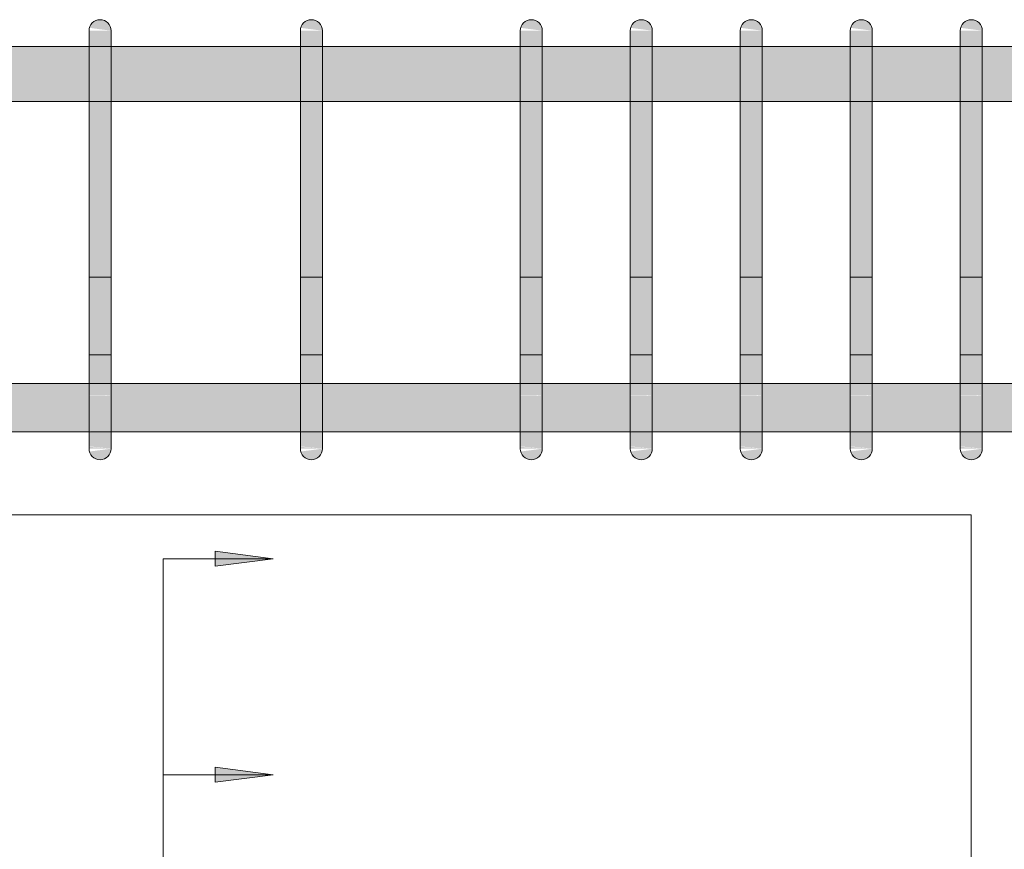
# Model space of a CAD drawing. Header units: millimetres. Extents: x 4307 to 42792, y 1610 to 10025.
# Tile 73 of 256: x 14407 to 14855, y 5468 to 5845. Entities that reach past the tile are written whole.
import ezdxf

# ---------------------------------------------------------------- set-up
doc = ezdxf.new("R2010")
doc.units = ezdxf.units.MM
for name, color, linetype, lineweight in [('A-ANNO-DIMS', 211, 'Continuous', 5), ('A-ANNO-DIMS-25', 211, 'Continuous', 5), ('S-BEAM', 12, 'Continuous', 9), ('S-COLS', 52, 'Continuous', 9), ('S-RBAR', 171, 'Continuous', 5)]:
    doc.layers.add(name, color=color, linetype=linetype, lineweight=lineweight)
doc.styles.add('Arial_1', font='arial.ttf', dxfattribs={"height": 62.5})
doc.dimstyles.new('Výztuž_kusy__řezy__2', dxfattribs={"dimscale": 304.8, "dimtxt": 0.18, "dimasz": 0, "dimexe": 0, "dimexo": 0.0625, "dimgap": 0.082021, "dimtad": 1, "dimdec": 0, "dimzin": 0, "dimdsep": 46, "dimtxsty": 'Arial_1', "dimblk1": 'NONE', "dimblk2": 'NONE', "dimsah": 1, "dimcen": 0.09, "dimazin": 0, "dimtfac": 1, "dimtdec": 4, "dimtix": 1, "dimtmove": 0, "dimatfit": 3, "dimfxl": 0.164042, "dimfxlon": 1, "dimtvp": 1, "dimtfill": 1, "dimtolj": 1, "dimtzin": 0, "dimarcsym": 2})
doc.dimstyles.new('Výztuž_kusy__řezy__3', dxfattribs={"dimscale": 304.8, "dimtxt": 0.18, "dimasz": 0, "dimexe": 0, "dimexo": 0.0625, "dimgap": 0.082021, "dimtad": 1, "dimdec": 0, "dimzin": 0, "dimdsep": 46, "dimtxsty": 'Arial_1', "dimblk1": 'NONE', "dimblk2": 'NONE', "dimsah": 1, "dimcen": 0.09, "dimazin": 0, "dimtfac": 1, "dimtdec": 4, "dimtix": 1, "dimtmove": 0, "dimatfit": 3, "dimfxl": 0.164042, "dimfxlon": 1, "dimtvp": 1, "dimtfill": 1, "dimtolj": 1, "dimtzin": 0, "dimarcsym": 2})

# ---------------------------------------------------------------- blocks, each defined once
blk = doc.blocks.new('DIMBLOCK583-V1')
at = {"layer": 'A-ANNO-DIMS-25'}
for points in [[(14522.62, 5600), (14496.33, 5603.46), (14496.33, 5596.54)], [(14522.62, 5501.83), (14496.33, 5505.29), (14496.33, 5498.37)]]:
    blk.add_hatch(color=256, dxfattribs=at).paths.add_polyline_path(points)
for p, q in [((14472.62, 5600), (14472.62, 5501.83)), ((14472.62, 5600), (14472.62, 5600)), ((14472.62, 5600), (14522.62, 5600)), ((14522.62, 5600), (14496.33, 5603.46)), ((14496.33, 5603.46), (14496.33, 5596.54)), ((14496.33, 5596.54), (14522.62, 5600)), ((14522.62, 5501.83), (14496.33, 5505.29)), ((14496.33, 5505.29), (14496.33, 5498.37)), ((14472.62, 5501.83), (14472.62, 5501.83)), ((14472.62, 5501.83), (14522.62, 5501.83)), ((14496.33, 5498.37), (14522.62, 5501.83))]:
    blk.add_line(p, q, dxfattribs=at)
blk = doc.blocks.new('_None')
blk = doc.blocks.new('DIMBLOCK584-V1')
at = {"layer": 'A-ANNO-DIMS-25'}
for points in [[(14522.62, 5501.83), (14496.33, 5505.29), (14496.33, 5498.37)], [(14522.62, 5403.67), (14496.33, 5407.13), (14496.33, 5400.21)]]:
    blk.add_hatch(color=256, dxfattribs=at).paths.add_polyline_path(points)
for p, q in [((14522.62, 5501.83), (14496.33, 5505.29)), ((14496.33, 5505.29), (14496.33, 5498.37)), ((14472.62, 5501.83), (14472.62, 5403.67)), ((14472.62, 5501.83), (14472.62, 5501.83)), ((14472.62, 5501.83), (14522.62, 5501.83)), ((14496.33, 5498.37), (14522.62, 5501.83)), ((14522.62, 5403.67), (14496.33, 5407.13)), ((14496.33, 5407.13), (14496.33, 5400.21)), ((14472.62, 5403.67), (14472.62, 5403.67)), ((14472.62, 5403.67), (14522.62, 5403.67)), ((14496.33, 5400.21), (14522.62, 5403.67))]:
    blk.add_line(p, q, dxfattribs=at)
blk = doc.blocks.new('DIMBLOCK613-V1')
at = {"layer": 'A-ANNO-DIMS-25'}
for points in [[(14522.62, 5600), (14496.33, 5603.46), (14496.33, 5596.54)], [(14522.62, 5501.83), (14496.33, 5505.29), (14496.33, 5498.37)], [(14522.62, 5403.67), (14496.33, 5407.13), (14496.33, 5400.21)], [(14522.62, 5305.5), (14496.33, 5308.96), (14496.33, 5302.04)], [(14522.62, 5207.33), (14496.33, 5210.79), (14496.33, 5203.87)], [(14522.62, 5109.17), (14496.33, 5112.63), (14496.33, 5105.71)], [(14522.62, 5011), (14496.33, 5014.46), (14496.33, 5007.54)], [(14522.62, 4912.83), (14496.33, 4916.29), (14496.33, 4909.37)], [(14522.62, 4814.67), (14496.33, 4818.13), (14496.33, 4811.21)], [(14522.62, 4716.5), (14496.33, 4719.96), (14496.33, 4713.04)], [(14522.62, 4618.33), (14496.33, 4621.79), (14496.33, 4614.87)], [(14522.62, 4520.17), (14496.33, 4523.63), (14496.33, 4516.71)], [(14522.62, 4422), (14496.33, 4425.46), (14496.33, 4418.54)], [(14522.62, 4323.83), (14496.33, 4327.29), (14496.33, 4320.37)], [(14522.62, 4225.67), (14496.33, 4229.13), (14496.33, 4222.21)], [(14522.62, 4127.5), (14496.33, 4130.96), (14496.33, 4124.04)], [(14522.62, 4029.33), (14496.33, 4032.79), (14496.33, 4025.87)], [(14522.62, 3931.17), (14496.33, 3934.63), (14496.33, 3927.71)], [(14522.62, 3833), (14496.33, 3836.46), (14496.33, 3829.54)], [(14522.62, 3734.83), (14496.33, 3738.29), (14496.33, 3731.37)], [(14522.62, 3636.67), (14496.33, 3640.13), (14496.33, 3633.21)], [(14522.62, 3538.5), (14496.33, 3541.96), (14496.33, 3535.04)], [(14522.62, 3440.33), (14496.33, 3443.79), (14496.33, 3436.87)], [(14522.62, 3342.17), (14496.33, 3345.63), (14496.33, 3338.71)], [(14522.62, 3244), (14496.33, 3247.46), (14496.33, 3240.54)], [(14522.62, 3145.83), (14496.33, 3149.29), (14496.33, 3142.37)], [(14522.62, 3047.67), (14496.33, 3051.13), (14496.33, 3044.21)], [(14522.62, 2949.5), (14496.33, 2952.96), (14496.33, 2946.04)], [(14522.62, 2851.33), (14496.33, 2854.79), (14496.33, 2847.87)], [(14522.62, 2753.17), (14496.33, 2756.63), (14496.33, 2749.71)], [(14522.62, 2655), (14496.33, 2658.46), (14496.33, 2651.54)]]:
    blk.add_hatch(color=256, dxfattribs=at).paths.add_polyline_path(points)
for p, q in [((14472.62, 5600), (14472.62, 2655)), ((14472.62, 5600), (14472.62, 5501.83)), ((14472.62, 5600), (14472.62, 5600)), ((14472.62, 5600), (14522.62, 5600)), ((14522.62, 5600), (14496.33, 5603.46)), ((14496.33, 5603.46), (14496.33, 5596.54)), ((14496.33, 5596.54), (14522.62, 5600)), ((14522.62, 5501.83), (14496.33, 5505.29)), ((14496.33, 5505.29), (14496.33, 5498.37)), ((14472.62, 5501.83), (14472.62, 5403.67)), ((14472.62, 5501.83), (14472.62, 5501.83)), ((14472.62, 5501.83), (14522.62, 5501.83)), ((14496.33, 5498.37), (14522.62, 5501.83)), ((14522.62, 5403.67), (14496.33, 5407.13)), ((14496.33, 5407.13), (14496.33, 5400.21)), ((14472.62, 5403.67), (14472.62, 5305.5)), ((14472.62, 5403.67), (14472.62, 5403.67)), ((14472.62, 5403.67), (14522.62, 5403.67)), ((14496.33, 5400.21), (14522.62, 5403.67)), ((14522.62, 5305.5), (14496.33, 5308.96)), ((14496.33, 5308.96), (14496.33, 5302.04)), ((14472.62, 5305.5), (14472.62, 5207.33)), ((14472.62, 5305.5), (14472.62, 5305.5)), ((14472.62, 5305.5), (14522.62, 5305.5)), ((14496.33, 5302.04), (14522.62, 5305.5)), ((14522.62, 5207.33), (14496.33, 5210.79)), ((14496.33, 5210.79), (14496.33, 5203.87)), ((14472.62, 5207.33), (14472.62, 5109.17)), ((14472.62, 5207.33), (14472.62, 5207.33)), ((14472.62, 5207.33), (14522.62, 5207.33)), ((14496.33, 5203.87), (14522.62, 5207.33)), ((14522.62, 5109.17), (14496.33, 5112.63)), ((14496.33, 5112.63), (14496.33, 5105.71)), ((14472.62, 5109.17), (14472.62, 5011)), ((14472.62, 5109.17), (14472.62, 5109.17)), ((14472.62, 5109.17), (14522.62, 5109.17)), ((14496.33, 5105.71), (14522.62, 5109.17)), ((14522.62, 5011), (14496.33, 5014.46)), ((14496.33, 5014.46), (14496.33, 5007.54)), ((14472.62, 5011), (14472.62, 4912.83)), ((14472.62, 5011), (14472.62, 5011)), ((14472.62, 5011), (14522.62, 5011)), ((14496.33, 5007.54), (14522.62, 5011)), ((14522.62, 4912.83), (14496.33, 4916.29)), ((14496.33, 4916.29), (14496.33, 4909.37)), ((14472.62, 4912.83), (14472.62, 4814.67)), ((14472.62, 4912.83), (14472.62, 4912.83)), ((14472.62, 4912.83), (14522.62, 4912.83)), ((14496.33, 4909.37), (14522.62, 4912.83)), ((14522.62, 4814.67), (14496.33, 4818.13)), ((14496.33, 4818.13), (14496.33, 4811.21)), ((14472.62, 4814.67), (14472.62, 4716.5)), ((14472.62, 4814.67), (14472.62, 4814.67)), ((14472.62, 4814.67), (14522.62, 4814.67)), ((14496.33, 4811.21), (14522.62, 4814.67)), ((14522.62, 4716.5), (14496.33, 4719.96)), ((14496.33, 4719.96), (14496.33, 4713.04)), ((14472.62, 4716.5), (14472.62, 4618.33)), ((14472.62, 4716.5), (14472.62, 4716.5)), ((14472.62, 4716.5), (14522.62, 4716.5)), ((14496.33, 4713.04), (14522.62, 4716.5)), ((14522.62, 4618.33), (14496.33, 4621.79)), ((14496.33, 4621.79), (14496.33, 4614.87)), ((14472.62, 4618.33), (14472.62, 4520.17)), ((14472.62, 4618.33), (14472.62, 4618.33)), ((14472.62, 4618.33), (14522.62, 4618.33)), ((14496.33, 4614.87), (14522.62, 4618.33)), ((14522.62, 4520.17), (14496.33, 4523.63)), ((14496.33, 4523.63), (14496.33, 4516.71)), ((14472.62, 4520.17), (14472.62, 4422)), ((14472.62, 4520.17), (14472.62, 4520.17)), ((14472.62, 4520.17), (14522.62, 4520.17)), ((14496.33, 4516.71), (14522.62, 4520.17)), ((14522.62, 4422), (14496.33, 4425.46)), ((14496.33, 4425.46), (14496.33, 4418.54)), ((14472.62, 4422), (14472.62, 4323.83)), ((14472.62, 4422), (14472.62, 4422)), ((14472.62, 4422), (14522.62, 4422)), ((14496.33, 4418.54), (14522.62, 4422)), ((14472.62, 4323.83), (14472.62, 4225.67)), ((14472.62, 4323.83), (14472.62, 4323.83)), ((14472.62, 4323.83), (14522.62, 4323.83)), ((14522.62, 4323.83), (14496.33, 4327.29)), ((14496.33, 4327.29), (14496.33, 4320.37)), ((14496.33, 4320.37), (14522.62, 4323.83)), ((14472.62, 4225.67), (14472.62, 4127.5)), ((14472.62, 4225.67), (14472.62, 4225.67)), ((14472.62, 4225.67), (14522.62, 4225.67)), ((14522.62, 4225.67), (14496.33, 4229.13)), ((14496.33, 4229.13), (14496.33, 4222.21)), ((14496.33, 4222.21), (14522.62, 4225.67)), ((14472.62, 4127.5), (14472.62, 4029.33)), ((14472.62, 4127.5), (14472.62, 4127.5)), ((14472.62, 4127.5), (14522.62, 4127.5)), ((14522.62, 4127.5), (14496.33, 4130.96)), ((14496.33, 4130.96), (14496.33, 4124.04)), ((14496.33, 4124.04), (14522.62, 4127.5)), ((14522.62, 4029.33), (14496.33, 4032.79)), ((14496.33, 4032.79), (14496.33, 4025.87)), ((14472.62, 4029.33), (14472.62, 3931.17)), ((14472.62, 4029.33), (14472.62, 4029.33)), ((14472.62, 4029.33), (14522.62, 4029.33)), ((14496.33, 4025.87), (14522.62, 4029.33)), ((14522.62, 3931.17), (14496.33, 3934.63)), ((14496.33, 3934.63), (14496.33, 3927.71)), ((14472.62, 3931.17), (14472.62, 3833)), ((14472.62, 3931.17), (14472.62, 3931.17)), ((14472.62, 3931.17), (14522.62, 3931.17)), ((14496.33, 3927.71), (14522.62, 3931.17)), ((14522.62, 3833), (14496.33, 3836.46)), ((14496.33, 3836.46), (14496.33, 3829.54)), ((14472.62, 3833), (14472.62, 3734.83)), ((14472.62, 3833), (14472.62, 3833)), ((14472.62, 3833), (14522.62, 3833)), ((14496.33, 3829.54), (14522.62, 3833)), ((14522.62, 3734.83), (14496.33, 3738.29)), ((14496.33, 3738.29), (14496.33, 3731.37)), ((14472.62, 3734.83), (14472.62, 3636.67)), ((14472.62, 3734.83), (14472.62, 3734.83)), ((14472.62, 3734.83), (14522.62, 3734.83)), ((14496.33, 3731.37), (14522.62, 3734.83)), ((14522.62, 3636.67), (14496.33, 3640.13)), ((14496.33, 3640.13), (14496.33, 3633.21)), ((14472.62, 3636.67), (14472.62, 3538.5)), ((14472.62, 3636.67), (14472.62, 3636.67)), ((14472.62, 3636.67), (14522.62, 3636.67)), ((14496.33, 3633.21), (14522.62, 3636.67)), ((14522.62, 3538.5), (14496.33, 3541.96)), ((14496.33, 3541.96), (14496.33, 3535.04)), ((14472.62, 3538.5), (14472.62, 3440.33)), ((14472.62, 3538.5), (14472.62, 3538.5)), ((14472.62, 3538.5), (14522.62, 3538.5)), ((14496.33, 3535.04), (14522.62, 3538.5)), ((14522.62, 3440.33), (14496.33, 3443.79)), ((14496.33, 3443.79), (14496.33, 3436.87)), ((14472.62, 3440.33), (14472.62, 3342.17)), ((14472.62, 3440.33), (14472.62, 3440.33)), ((14472.62, 3440.33), (14522.62, 3440.33)), ((14496.33, 3436.87), (14522.62, 3440.33)), ((14522.62, 3342.17), (14496.33, 3345.63)), ((14496.33, 3345.63), (14496.33, 3338.71)), ((14472.62, 3342.17), (14472.62, 3244)), ((14472.62, 3342.17), (14472.62, 3342.17)), ((14472.62, 3342.17), (14522.62, 3342.17)), ((14496.33, 3338.71), (14522.62, 3342.17)), ((14522.62, 3244), (14496.33, 3247.46)), ((14496.33, 3247.46), (14496.33, 3240.54)), ((14472.62, 3244), (14472.62, 3145.83)), ((14472.62, 3244), (14472.62, 3244)), ((14472.62, 3244), (14522.62, 3244)), ((14496.33, 3240.54), (14522.62, 3244)), ((14522.62, 3145.83), (14496.33, 3149.29)), ((14496.33, 3149.29), (14496.33, 3142.37)), ((14472.62, 3145.83), (14472.62, 3047.67)), ((14472.62, 3145.83), (14472.62, 3145.83)), ((14472.62, 3145.83), (14522.62, 3145.83)), ((14496.33, 3142.37), (14522.62, 3145.83)), ((14522.62, 3047.67), (14496.33, 3051.13)), ((14496.33, 3051.13), (14496.33, 3044.21)), ((14472.62, 3047.67), (14472.62, 2949.5)), ((14472.62, 3047.67), (14472.62, 3047.67)), ((14472.62, 3047.67), (14522.62, 3047.67)), ((14496.33, 3044.21), (14522.62, 3047.67)), ((14522.62, 2949.5), (14496.33, 2952.96)), ((14496.33, 2952.96), (14496.33, 2946.04)), ((14472.62, 2949.5), (14472.62, 2851.33)), ((14472.62, 2949.5), (14472.62, 2949.5)), ((14472.62, 2949.5), (14522.62, 2949.5)), ((14496.33, 2946.04), (14522.62, 2949.5)), ((14472.62, 2851.33), (14472.62, 2753.17)), ((14472.62, 2851.33), (14472.62, 2851.33)), ((14472.62, 2851.33), (14522.62, 2851.33)), ((14522.62, 2851.33), (14496.33, 2854.79)), ((14496.33, 2854.79), (14496.33, 2847.87)), ((14496.33, 2847.87), (14522.62, 2851.33)), ((14472.62, 2753.17), (14472.62, 2655)), ((14472.62, 2753.17), (14472.62, 2753.17)), ((14472.62, 2753.17), (14522.62, 2753.17)), ((14522.62, 2753.17), (14496.33, 2756.63)), ((14496.33, 2756.63), (14496.33, 2749.71)), ((14496.33, 2749.71), (14522.62, 2753.17)), ((14472.62, 2655), (14472.62, 2655)), ((14472.62, 2655), (14522.62, 2655)), ((14522.62, 2655), (14496.33, 2658.46)), ((14496.33, 2658.46), (14496.33, 2651.54)), ((14496.33, 2651.54), (14522.62, 2655))]:
    blk.add_line(p, q, dxfattribs=at)

msp = doc.modelspace()

# ---------------------------------------------------------------- hatches: boundary and pattern name
at = {"layer": 'S-RBAR'}
for points in [[(14448.98, 5840), (14448.81, 5841.29), (14448.31, 5842.5), (14447.52, 5843.54), (14446.48, 5844.33), (14445.28, 5844.83), (14443.98, 5845), (14442.69, 5844.83), (14441.48, 5844.33), (14440.45, 5843.54), (14439.65, 5842.5), (14439.15, 5841.29), (14448.81, 5840.02)], [(14545, 5840), (14544.83, 5841.29), (14544.33, 5842.5), (14543.54, 5843.54), (14542.5, 5844.33), (14541.29, 5844.83), (14540, 5845), (14538.71, 5844.83), (14537.26, 5844.15), (14536.46, 5843.54), (14535.67, 5842.5), (14535.17, 5841.29), (14544.83, 5840.02)], [(14645, 5840), (14644.83, 5841.29), (14644.33, 5842.5), (14643.54, 5843.54), (14642.5, 5844.33), (14641.29, 5844.83), (14640, 5845), (14638.71, 5844.83), (14637.5, 5844.33), (14636.46, 5843.54), (14635.67, 5842.5), (14635.17, 5841.29), (14644.83, 5840.02)], [(14695, 5840), (14694.83, 5841.29), (14694.33, 5842.5), (14693.54, 5843.54), (14692.5, 5844.33), (14691.29, 5844.83), (14690, 5845), (14688.71, 5844.83), (14687.5, 5844.33), (14686.46, 5843.54), (14685.67, 5842.5), (14685.17, 5841.29), (14694.33, 5840.09)], [(14745, 5840), (14744.83, 5841.29), (14744.33, 5842.5), (14743.54, 5843.54), (14742.5, 5844.33), (14741.29, 5844.83), (14740, 5845), (14738.71, 5844.83), (14737.5, 5844.33), (14736.46, 5843.54), (14735.67, 5842.5), (14735.17, 5841.29), (14744.83, 5840.02)], [(14795, 5840), (14794.83, 5841.29), (14794.33, 5842.5), (14793.54, 5843.54), (14792.5, 5844.33), (14791.29, 5844.83), (14790, 5845), (14788.71, 5844.83), (14787.5, 5844.33), (14786.46, 5843.54), (14785.67, 5842.5), (14785.17, 5841.29), (14794.83, 5840.02)], [(14845, 5840), (14844.83, 5841.29), (14844.33, 5842.5), (14843.54, 5843.54), (14842.5, 5844.33), (14841.29, 5844.83), (14840, 5845), (14838.71, 5844.83), (14837.5, 5844.33), (14836.46, 5843.54), (14835.67, 5842.5), (14835.17, 5841.29), (14844.83, 5840.02)], [(14448.98, 5815), (14448.98, 5840), (14438.98, 5840), (14438.98, 5815)], [(14537.26, 5815), (14545, 5815), (14545, 5840), (14535, 5840), (14535, 5815)], [(14645, 5815), (14645, 5840), (14635, 5840), (14635, 5815)], [(14685, 5815), (14695, 5815), (14695, 5840), (14685, 5840), (14685, 5819.55)], [(14745, 5815), (14745, 5840), (14735, 5840), (14735, 5815)], [(14795, 5815), (14795, 5840), (14785, 5840), (14785, 5815)], [(14845, 5815), (14845, 5840), (14835, 5840), (14835, 5815)], [(14448.98, 5675), (14448.98, 5815), (14438.98, 5815), (14438.98, 5675)], [(14545, 5675), (14545, 5815), (14535, 5815), (14535, 5675), (14537.26, 5675)], [(14645, 5675), (14645, 5815), (14635, 5815), (14635, 5675)], [(14695, 5675), (14695, 5815), (14685, 5815), (14685, 5675), (14694.33, 5675)], [(14745, 5675), (14745, 5815), (14735, 5815), (14735, 5675)], [(14795, 5675), (14795, 5815), (14785, 5815), (14785, 5675)], [(14845, 5675), (14845, 5815), (14835, 5815), (14835, 5675)], [(14443.98, 5645), (14445.28, 5645.17), (14446.48, 5645.67), (14447.52, 5646.46), (14448.31, 5647.5), (14448.81, 5648.71), (14448.81, 5649.98), (14439.15, 5648.71), (14439.65, 5647.5), (14440.45, 5646.46), (14441.48, 5645.67), (14442.69, 5645.17)], [(14540, 5645), (14541.29, 5645.17), (14542.5, 5645.67), (14543.54, 5646.46), (14544.33, 5647.5), (14544.83, 5648.71), (14544.83, 5649.98), (14535.17, 5648.71), (14535.67, 5647.5), (14537.26, 5645.85), (14537.5, 5645.67), (14538.71, 5645.17)], [(14640, 5645), (14641.29, 5645.17), (14642.5, 5645.67), (14643.54, 5646.46), (14644.33, 5647.5), (14644.83, 5648.71), (14644.83, 5649.98), (14635.17, 5648.71), (14635.67, 5647.5), (14636.46, 5646.46), (14637.5, 5645.67), (14638.71, 5645.17)], [(14690, 5645), (14691.29, 5645.17), (14692.5, 5645.67), (14693.54, 5646.46), (14694.33, 5647.5), (14694.83, 5648.71), (14695, 5650), (14685.17, 5648.71), (14685.67, 5647.5), (14686.46, 5646.46), (14687.5, 5645.67), (14688.71, 5645.17)], [(14740, 5645), (14741.29, 5645.17), (14742.5, 5645.67), (14743.54, 5646.46), (14744.33, 5647.5), (14744.83, 5648.71), (14744.83, 5649.98), (14735.17, 5648.71), (14735.67, 5647.5), (14736.46, 5646.46), (14737.5, 5645.67), (14738.71, 5645.17)], [(14790, 5645), (14791.29, 5645.17), (14792.5, 5645.67), (14793.54, 5646.46), (14794.33, 5647.5), (14794.83, 5648.71), (14794.83, 5649.98), (14785.17, 5648.71), (14785.67, 5647.5), (14786.46, 5646.46), (14787.5, 5645.67), (14788.71, 5645.17)], [(14840, 5645), (14841.29, 5645.17), (14842.5, 5645.67), (14843.54, 5646.46), (14844.33, 5647.5), (14844.83, 5648.71), (14844.83, 5649.98), (14835.17, 5648.71), (14835.67, 5647.5), (14836.46, 5646.46), (14837.5, 5645.67), (14838.71, 5645.17)]]:
    msp.add_hatch(color=7, dxfattribs=at).paths.add_polyline_path(points)
h = msp.add_hatch(color=7, dxfattribs=at)
h.paths.add_polyline_path([(17639.32, 5807.8), (17645, 5807.8), (17645, 5832.8), (17480.45, 5832.8), (17480.45, 5807.8), (17600.05, 5807.8)])
h.paths.add_polyline_path([(12385, 5807.8), (12548.61, 5807.8), (12548.61, 5832.8), (12385, 5832.8)])
h.paths.add_polyline_path([(14935, 5807.8), (14935, 5832.8), (14895, 5832.8), (14895, 5807.8), (14929.93, 5807.8)])
h.paths.add_polyline_path([(14995, 5807.8), (15035, 5807.8), (15035, 5832.8), (14995, 5832.8), (14995, 5815)])
h.paths.add_polyline_path([(17470.45, 5807.8), (17470.45, 5832.8), (17291.37, 5832.8), (17291.37, 5807.8), (17442.99, 5807.8)])
h.paths.add_polyline_path([(14945, 5807.8), (14985, 5807.8), (14985, 5832.8), (14945, 5832.8), (14945, 5815)])
h.paths.add_polyline_path([(12558.61, 5807.8), (12737.69, 5807.8), (12737.69, 5832.8), (12558.61, 5832.8), (12558.61, 5815)])
h.paths.add_polyline_path([(15045, 5807.8), (15085, 5807.8), (15085, 5832.8), (15045, 5832.8), (15045, 5815)])
h.paths.add_polyline_path([(14885, 5807.8), (14885, 5832.8), (14845, 5832.8), (14845, 5807.8), (14851.39, 5807.8)])
h.paths.add_polyline_path([(12747.69, 5807.8), (12926.77, 5807.8), (12926.77, 5832.8), (12747.69, 5832.8), (12747.69, 5815)])
h.paths.add_polyline_path([(14835, 5807.8), (14835, 5832.8), (14795, 5832.8), (14795, 5807.8), (14812.13, 5807.8)])
h.paths.add_polyline_path([(15095, 5807.8), (15135, 5807.8), (15135, 5832.8), (15095, 5832.8), (15095, 5815)])
h.paths.add_polyline_path([(17281.37, 5807.8), (17281.37, 5832.8), (17102.29, 5832.8), (17102.29, 5807.8), (17128.85, 5807.8)])
h.paths.add_polyline_path([(15145, 5807.8), (15185, 5807.8), (15185, 5832.8), (15145, 5832.8), (15145, 5815)])
h.paths.add_polyline_path([(17092.29, 5807.8), (17092.29, 5832.8), (16913.2, 5832.8), (16913.2, 5807.8), (17089.59, 5807.8)])
h.paths.add_polyline_path([(14785, 5807.8), (14785, 5832.8), (14745, 5832.8), (14745, 5807.8), (14772.86, 5807.8)])
h.paths.add_polyline_path([(15195, 5807.8), (15235, 5807.8), (15235, 5832.8), (15195, 5832.8), (15195, 5815)])
h.paths.add_polyline_path([(14735, 5807.8), (14735, 5832.8), (14695, 5832.8), (14695, 5807.8), (14733.59, 5807.8)])
h.paths.add_polyline_path([(12936.77, 5807.8), (13115.85, 5807.8), (13115.85, 5832.8), (12936.77, 5832.8), (12936.77, 5815)])
h.paths.add_polyline_path([(16903.2, 5807.8), (16903.2, 5832.8), (16743.2, 5832.8), (16743.2, 5807.8), (16893.25, 5807.8)])
h.paths.add_polyline_path([(15245, 5807.8), (15285, 5807.8), (15285, 5832.8), (15245, 5832.8), (15245, 5815)])
h.paths.add_polyline_path([(15295, 5807.8), (15335, 5807.8), (15335, 5832.8), (15295, 5832.8), (15295, 5815)])
h.paths.add_polyline_path([(14685, 5807.8), (14685, 5832.8), (14645, 5832.8), (14645, 5807.8), (14655.06, 5807.8)])
h.paths.add_polyline_path([(15345, 5807.8), (15385, 5807.8), (15385, 5832.8), (15345, 5832.8), (15345, 5815)])
h.paths.add_polyline_path([(13125.85, 5807.8), (13286.8, 5807.8), (13286.8, 5832.8), (13125.85, 5832.8), (13125.85, 5815)])
h.paths.add_polyline_path([(14635, 5807.8), (14635, 5832.8), (14545, 5832.8), (14545, 5807.8), (14615.8, 5807.8)])
h.paths.add_polyline_path([(13296.8, 5807.8), (13382.81, 5807.8), (13382.81, 5832.8), (13296.8, 5832.8), (13296.8, 5815)])
h.paths.add_polyline_path([(15395, 5807.8), (15485, 5807.8), (15485, 5832.8), (15395, 5832.8), (15395, 5815)])
h.paths.add_polyline_path([(16733.2, 5807.8), (16733.2, 5832.8), (16647.19, 5832.8), (16647.19, 5807.8), (16657.66, 5807.8)])
h.paths.add_polyline_path([(15495, 5807.8), (15581.02, 5807.8), (15581.02, 5832.8), (15495, 5832.8), (15495, 5815)])
h.paths.add_polyline_path([(16637.19, 5807.8), (16637.19, 5832.8), (16551.17, 5832.8), (16551.17, 5807.8), (16579.12, 5807.8)])
h.paths.add_polyline_path([(14535, 5807.8), (14535, 5832.8), (14448.98, 5832.8), (14448.98, 5807.8), (14458.73, 5807.8)])
h.paths.add_polyline_path([(13392.81, 5807.8), (13478.83, 5807.8), (13478.83, 5832.8), (13392.81, 5832.8), (13392.81, 5815)])
h.paths.add_polyline_path([(14438.98, 5807.8), (14438.98, 5832.8), (14352.97, 5832.8), (14352.97, 5807.8), (14380.2, 5807.8)])
h.paths.add_polyline_path([(15591.02, 5807.8), (15677.03, 5807.8), (15677.03, 5832.8), (15591.02, 5832.8), (15591.02, 5815)])
h.paths.add_polyline_path([(16541.17, 5807.8), (16541.17, 5832.8), (16455.16, 5832.8), (16455.16, 5807.8), (16500.59, 5807.8)])
h.paths.add_polyline_path([(14342.97, 5807.8), (14342.97, 5832.8), (14256.95, 5832.8), (14256.95, 5807.8), (14301.66, 5807.8)])
h.paths.add_polyline_path([(15687.03, 5807.8), (15773.05, 5807.8), (15773.05, 5832.8), (15687.03, 5832.8), (15687.03, 5815)])
h.paths.add_polyline_path([(13488.83, 5807.8), (13574.84, 5807.8), (13574.84, 5832.8), (13488.83, 5832.8), (13488.83, 5815)])
h.paths.add_polyline_path([(14246.95, 5807.8), (14246.95, 5832.8), (14160.94, 5832.8), (14160.94, 5807.8), (14223.13, 5807.8)])
h.paths.add_polyline_path([(15783.05, 5807.8), (15869.06, 5807.8), (15869.06, 5832.8), (15783.05, 5832.8), (15783.05, 5815)])
h.paths.add_polyline_path([(16445.16, 5807.8), (16445.16, 5832.8), (16359.14, 5832.8), (16359.14, 5807.8), (16422.06, 5807.8)])
h.paths.add_polyline_path([(14150.94, 5807.8), (14150.94, 5832.8), (14064.92, 5832.8), (14064.92, 5807.8), (14144.6, 5807.8)])
h.paths.add_polyline_path([(13584.84, 5807.8), (13670.86, 5807.8), (13670.86, 5832.8), (13584.84, 5832.8), (13584.84, 5815)])
h.paths.add_polyline_path([(15879.06, 5807.8), (15965.08, 5807.8), (15965.08, 5832.8), (15879.06, 5832.8), (15879.06, 5815)])
h.paths.add_polyline_path([(14054.92, 5807.8), (14054.92, 5832.8), (13968.91, 5832.8), (13968.91, 5807.8), (13987.53, 5807.8)])
h.paths.add_polyline_path([(16349.14, 5807.8), (16349.14, 5832.8), (16263.13, 5832.8), (16263.13, 5807.8), (16343.52, 5807.8)])
h.paths.add_polyline_path([(15975.08, 5807.8), (16061.09, 5807.8), (16061.09, 5832.8), (15975.08, 5832.8), (15975.08, 5815)])
h.paths.add_polyline_path([(13958.91, 5807.8), (13958.91, 5832.8), (13872.89, 5832.8), (13872.89, 5807.8), (13909, 5807.8)])
h.paths.add_polyline_path([(16071.09, 5807.8), (16157.11, 5807.8), (16157.11, 5832.8), (16071.09, 5832.8), (16071.09, 5815)])
h.paths.add_polyline_path([(13680.86, 5807.8), (13766.87, 5807.8), (13766.87, 5832.8), (13680.86, 5832.8), (13680.86, 5815)])
h.paths.add_polyline_path([(16253.13, 5807.8), (16253.13, 5832.8), (16167.11, 5832.8), (16167.11, 5807.8), (16186.46, 5807.8)])
h.paths.add_polyline_path([(13862.89, 5807.8), (13862.89, 5832.8), (13776.87, 5832.8), (13776.87, 5807.8), (13830.46, 5807.8)])
h = msp.add_hatch(color=7, dxfattribs=at)
h.paths.add_polyline_path([(12548.61, 5657.64), (12548.61, 5679.64), (12369.53, 5679.64), (12369.53, 5657.64), (12534.67, 5657.64)])
h.paths.add_polyline_path([(14985, 5657.64), (14985, 5679.64), (14945, 5679.64), (14945, 5657.64), (14969.19, 5657.64)])
h.paths.add_polyline_path([(10761.09, 5657.64), (10761.09, 5679.64), (10675.08, 5679.64), (10675.08, 5657.64), (10728.41, 5657.64)])
h.paths.add_polyline_path([(9864.54, 5657.64), (9885, 5657.92), (9885, 5679.64), (9845, 5679.64), (9845, 5657.64)])
h.paths.add_polyline_path([(10771.09, 5657.64), (10857.11, 5657.92), (10857.11, 5679.64), (10771.09, 5679.64), (10771.09, 5657.92)])
h.paths.add_polyline_path([(10867.11, 5657.64), (10953.13, 5657.92), (10953.13, 5679.64), (10867.11, 5679.64), (10867.11, 5657.92)])
h.paths.add_polyline_path([(14066.06, 5657.64), (14150.94, 5657.92), (14150.94, 5679.64), (14064.92, 5679.64), (14064.92, 5657.64)])
h.paths.add_polyline_path([(15002.3, 5657.64), (15002.3, 5679.64), (14995, 5679.64), (14995, 5657.64)])
h.paths.add_polyline_path([(14183.86, 5657.64), (14246.95, 5657.92), (14246.95, 5679.64), (14160.94, 5679.64), (14160.94, 5657.64)])
h.paths.add_polyline_path([(10665.08, 5657.64), (10665.08, 5679.64), (10579.06, 5679.64), (10579.06, 5657.64), (10649.87, 5657.64)])
h.paths.add_polyline_path([(9895, 5657.64), (9935, 5657.92), (9935, 5679.64), (9895, 5679.64), (9895, 5657.92)])
h.paths.add_polyline_path([(10963.13, 5657.64), (11049.14, 5657.92), (11049.14, 5679.64), (10963.13, 5679.64), (10963.13, 5657.92)])
h.paths.add_polyline_path([(14054.92, 5657.64), (14054.92, 5679.64), (13968.91, 5679.64), (13968.91, 5657.64), (14026.8, 5657.64)])
h.paths.add_polyline_path([(11059.14, 5657.64), (11145.16, 5657.92), (11145.16, 5679.64), (11059.14, 5679.64), (11059.14, 5657.92)])
h.paths.add_polyline_path([(14935, 5657.64), (14935, 5679.64), (14895, 5679.64), (14895, 5657.64), (14929.93, 5657.64)])
h.paths.add_polyline_path([(14256.95, 5657.64), (14342.97, 5657.92), (14342.97, 5679.64), (14256.95, 5679.64), (14256.95, 5657.92)])
h.paths.add_polyline_path([(13958.91, 5657.64), (13958.91, 5679.64), (13872.89, 5679.64), (13872.89, 5657.64), (13948.26, 5657.64)])
h.paths.add_polyline_path([(11155.16, 5657.64), (11241.17, 5657.92), (11241.17, 5679.64), (11155.16, 5679.64), (11155.16, 5657.92)])
h.paths.add_polyline_path([(9745, 5657.64), (9785, 5657.92), (9785, 5679.64), (9745, 5679.64), (9745, 5657.92)])
h.paths.add_polyline_path([(10569.06, 5657.64), (10569.06, 5679.64), (10483.05, 5679.64), (10483.05, 5657.64), (10532.07, 5657.64)])
h.paths.add_polyline_path([(11251.17, 5657.64), (11337.19, 5657.92), (11337.19, 5679.64), (11251.17, 5679.64), (11251.17, 5657.92)])
h.paths.add_polyline_path([(9945, 5657.64), (9985, 5657.92), (9985, 5679.64), (9945, 5679.64), (9945, 5657.92)])
h.paths.add_polyline_path([(11347.19, 5657.64), (11433.2, 5657.92), (11433.2, 5679.64), (11347.19, 5679.64), (11347.19, 5657.92)])
h.paths.add_polyline_path([(10473.05, 5657.64), (10473.05, 5679.64), (10387.03, 5679.64), (10387.03, 5657.64), (10453.54, 5657.64)])
h.paths.add_polyline_path([(14885, 5657.64), (14885, 5679.64), (14845, 5679.64), (14845, 5657.64), (14851.39, 5657.64)])
h.paths.add_polyline_path([(9835, 5657.64), (9835, 5679.64), (9795, 5679.64), (9795, 5657.64), (9825.28, 5657.64)])
h.paths.add_polyline_path([(13862.89, 5657.64), (13862.89, 5679.64), (13776.87, 5679.64), (13776.87, 5657.64), (13830.46, 5657.64)])
h.paths.add_polyline_path([(13766.87, 5657.64), (13766.87, 5679.64), (13680.86, 5679.64), (13680.86, 5657.64), (13751.93, 5657.64)])
h.paths.add_polyline_path([(14835, 5657.64), (14835, 5679.64), (14795, 5679.64), (14795, 5657.64), (14812.13, 5657.64)])
h.paths.add_polyline_path([(11443.2, 5657.64), (11603.2, 5657.92), (11603.2, 5679.64), (11443.2, 5679.64), (11443.2, 5657.92)])
h.paths.add_polyline_path([(11613.2, 5657.64), (11792.29, 5657.92), (11792.29, 5679.64), (11613.2, 5679.64), (11613.2, 5657.92)])
h.paths.add_polyline_path([(14352.97, 5657.64), (14438.98, 5657.92), (14438.98, 5679.64), (14352.97, 5679.64), (14352.97, 5657.92)])
h.paths.add_polyline_path([(10377.03, 5657.64), (10377.03, 5679.64), (10291.02, 5679.64), (10291.02, 5657.64), (10375.01, 5657.64)])
h.paths.add_polyline_path([(9995, 5657.64), (10035, 5657.92), (10035, 5679.64), (9995, 5679.64), (9995, 5657.92)])
h.paths.add_polyline_path([(11802.29, 5657.64), (11981.37, 5657.92), (11981.37, 5679.64), (11802.29, 5679.64), (11802.29, 5657.92)])
h.paths.add_polyline_path([(14785, 5657.64), (14785, 5679.64), (14745, 5679.64), (14745, 5657.64), (14772.86, 5657.64)])
h.paths.add_polyline_path([(13670.86, 5657.64), (13670.86, 5679.64), (13584.84, 5679.64), (13584.84, 5657.64), (13634.13, 5657.64)])
h.paths.add_polyline_path([(11991.37, 5657.64), (12170.45, 5657.92), (12170.45, 5679.64), (11991.37, 5679.64), (11991.37, 5657.92)])
h.paths.add_polyline_path([(9727.7, 5657.64), (9735, 5657.92), (9735, 5679.64), (9727.7, 5679.64), (9727.7, 5657.92)])
h.paths.add_polyline_path([(12180.45, 5657.64), (12359.53, 5657.92), (12359.53, 5679.64), (12180.45, 5679.64), (12180.45, 5657.92)])
h.paths.add_polyline_path([(10281.02, 5657.64), (10281.02, 5679.64), (10195, 5679.64), (10195, 5657.64), (10257.21, 5657.64)])
h.paths.add_polyline_path([(13574.84, 5657.64), (13574.84, 5679.64), (13488.83, 5679.64), (13488.83, 5657.64), (13555.6, 5657.64)])
h.paths.add_polyline_path([(14735, 5657.64), (14735, 5679.64), (14695, 5679.64), (14695, 5657.64), (14733.59, 5657.64)])
h.paths.add_polyline_path([(14448.98, 5657.64), (14535, 5657.92), (14535, 5679.64), (14448.98, 5679.64), (14448.98, 5657.92)])
h.paths.add_polyline_path([(10045, 5657.64), (10085, 5657.92), (10085, 5679.64), (10045, 5679.64), (10045, 5657.92)])
h.paths.add_polyline_path([(12558.61, 5657.64), (12737.69, 5657.92), (12737.69, 5679.64), (12558.61, 5679.64), (12558.61, 5657.92)])
h.paths.add_polyline_path([(13478.83, 5657.64), (13478.83, 5679.64), (13392.81, 5679.64), (13392.81, 5657.64), (13477.07, 5657.64)])
h.paths.add_polyline_path([(10185, 5657.64), (10185, 5679.64), (10095, 5679.64), (10095, 5657.64), (10178.68, 5657.64)])
h.paths.add_polyline_path([(12747.69, 5657.64), (12926.77, 5657.92), (12926.77, 5679.64), (12747.69, 5679.64), (12747.69, 5657.92)])
h.paths.add_polyline_path([(14685, 5657.64), (14685, 5679.64), (14645, 5679.64), (14645, 5657.64), (14655.06, 5657.64)])
h.paths.add_polyline_path([(14635, 5657.64), (14635, 5679.64), (14545, 5679.64), (14545, 5657.64), (14615.8, 5657.64)])
h.paths.add_polyline_path([(13382.81, 5657.64), (13382.81, 5679.64), (13296.8, 5679.64), (13296.8, 5657.64), (13359.27, 5657.64)])
h.paths.add_polyline_path([(12936.77, 5657.64), (13115.85, 5657.92), (13115.85, 5679.64), (12936.77, 5679.64), (12936.77, 5657.92)])
h.paths.add_polyline_path([(13125.85, 5657.64), (13286.8, 5657.92), (13286.8, 5679.64), (13125.85, 5679.64), (13125.85, 5657.92)])
h = msp.add_hatch(color=7, dxfattribs=at)
h.paths.add_polyline_path([(14448.98, 5653.08), (14448.98, 5653.74), (14447.63, 5653.89), (14446.78, 5653.51)])
h.paths.add_polyline_path([(14443.49, 5655.53), (14441.81, 5657.49), (14438.98, 5657.92), (14438.98, 5656.75)])
h.paths.add_polyline_path([(14448.98, 5661.72), (14448.98, 5663.44), (14438.98, 5665.43), (14443.71, 5661.91)])
h.paths.add_polyline_path([(14438.98, 5674.03), (14448.98, 5674.24), (14448.98, 5675), (14438.98, 5675)])
h = msp.add_hatch(color=7, dxfattribs=at)
h.paths.add_polyline_path([(14448.98, 5650), (14448.98, 5653.08), (14446.78, 5653.51), (14447.63, 5653.89), (14448.98, 5653.74), (14448.98, 5661.72), (14444.45, 5661.99), (14438.98, 5665.43), (14438.98, 5658.15), (14441.96, 5657.32), (14443.49, 5655.53), (14438.98, 5656.75), (14439.15, 5650.99), (14441.07, 5650.85), (14445.28, 5650.4)])
h.paths.add_polyline_path([(14438.98, 5650), (14448.98, 5650), (14438.98, 5650.85)])
h.paths.add_polyline_path([(14448.98, 5663.44), (14448.98, 5674.24), (14446.96, 5674.03), (14438.98, 5674.03), (14438.98, 5665.43)])
h = msp.add_hatch(color=7, dxfattribs=at)
h.paths.add_polyline_path([(14545, 5653.08), (14545, 5653.74), (14543.64, 5653.89), (14542.8, 5653.51)])
h.paths.add_polyline_path([(14539.51, 5655.53), (14537.83, 5657.49), (14535, 5657.92), (14535, 5656.75), (14537.26, 5656.14)])
h.paths.add_polyline_path([(14545, 5661.72), (14545, 5663.44), (14535, 5665.43), (14539.72, 5661.91)])
h.paths.add_polyline_path([(14542.97, 5674.03), (14545, 5674.24), (14545, 5675), (14535, 5675), (14535, 5674.03), (14537.26, 5674.03)])
h = msp.add_hatch(color=7, dxfattribs=at)
h.paths.add_polyline_path([(14545, 5650), (14545, 5653.08), (14542.8, 5653.51), (14543.64, 5653.89), (14545, 5653.74), (14545, 5661.72), (14540.47, 5661.99), (14535, 5665.43), (14535, 5658.15), (14537.97, 5657.32), (14539.51, 5655.53), (14535, 5656.75), (14535.17, 5650.99), (14537.26, 5650.83), (14541.29, 5650.4)])
h.paths.add_polyline_path([(14535.17, 5650), (14545, 5650), (14535, 5650.85), (14535, 5650)])
h.paths.add_polyline_path([(14545, 5663.44), (14545, 5674.24), (14542.97, 5674.03), (14535, 5674.03), (14535, 5665.43), (14537.26, 5664.98)])
h = msp.add_hatch(color=7, dxfattribs=at)
h.paths.add_polyline_path([(14645, 5653.08), (14645, 5653.74), (14643.64, 5653.89), (14642.8, 5653.51)])
h.paths.add_polyline_path([(14639.51, 5655.53), (14637.83, 5657.49), (14635, 5657.92), (14635, 5656.75)])
h.paths.add_polyline_path([(14645, 5661.72), (14645, 5663.44), (14635, 5665.43), (14639.72, 5661.91)])
h.paths.add_polyline_path([(14635, 5674.03), (14645, 5674.24), (14645, 5675), (14635, 5675)])
h = msp.add_hatch(color=7, dxfattribs=at)
h.paths.add_polyline_path([(14635.17, 5650), (14645, 5650), (14635, 5650.85), (14635, 5650)])
h.paths.add_polyline_path([(14645, 5650), (14645, 5653.08), (14642.8, 5653.51), (14643.64, 5653.89), (14645, 5653.74), (14645, 5661.72), (14640.47, 5661.99), (14635, 5665.43), (14635, 5658.15), (14637.97, 5657.32), (14639.51, 5655.53), (14635, 5656.75), (14635.17, 5650.99), (14637.09, 5650.85), (14641.29, 5650.4)])
h.paths.add_polyline_path([(14645, 5663.44), (14645, 5674.24), (14642.97, 5674.03), (14635, 5674.03), (14635, 5665.43)])
h = msp.add_hatch(color=7, dxfattribs=at)
h.paths.add_polyline_path([(14695, 5653.08), (14695, 5653.74), (14693.64, 5653.89), (14692.8, 5653.51), (14694.33, 5653.21)])
h.paths.add_polyline_path([(14689.51, 5655.53), (14687.83, 5657.49), (14685, 5657.92), (14685, 5656.75)])
h.paths.add_polyline_path([(14695, 5661.72), (14695, 5663.44), (14685, 5665.43), (14689.72, 5661.91), (14694.33, 5661.75)])
h.paths.add_polyline_path([(14685, 5674.03), (14695, 5674.24), (14695, 5675), (14685, 5675)])
h = msp.add_hatch(color=7, dxfattribs=at)
h.paths.add_polyline_path([(14695, 5650), (14695, 5653.08), (14692.8, 5653.51), (14693.64, 5653.89), (14695, 5653.74), (14695, 5661.72), (14690.47, 5661.99), (14685, 5665.43), (14685, 5658.15), (14687.97, 5657.32), (14689.51, 5655.53), (14685, 5656.75), (14685.17, 5650.99), (14687.09, 5650.85), (14694.33, 5650.07)])
h.paths.add_polyline_path([(14695, 5650), (14685, 5650.85), (14685.17, 5650), (14694.33, 5650)])
h.paths.add_polyline_path([(14695, 5663.44), (14695, 5674.24), (14692.97, 5674.03), (14685, 5674.03), (14685, 5665.43), (14694.33, 5663.57)])
h = msp.add_hatch(color=7, dxfattribs=at)
h.paths.add_polyline_path([(14745, 5653.08), (14745, 5653.74), (14743.64, 5653.89), (14742.8, 5653.51)])
h.paths.add_polyline_path([(14739.51, 5655.53), (14737.83, 5657.49), (14735, 5657.92), (14735, 5656.75)])
h.paths.add_polyline_path([(14745, 5661.72), (14745, 5663.44), (14735, 5665.43), (14739.72, 5661.91)])
h.paths.add_polyline_path([(14735, 5674.03), (14745, 5674.24), (14745, 5675), (14735, 5675)])
h = msp.add_hatch(color=7, dxfattribs=at)
h.paths.add_polyline_path([(14745, 5650), (14745, 5653.08), (14742.8, 5653.51), (14743.64, 5653.89), (14745, 5653.74), (14745, 5661.72), (14740.47, 5661.99), (14735, 5665.43), (14735, 5658.15), (14737.97, 5657.32), (14739.51, 5655.53), (14735, 5656.75), (14735.17, 5650.99), (14737.09, 5650.85), (14741.29, 5650.4)])
h.paths.add_polyline_path([(14735, 5650), (14745, 5650), (14735, 5650.85)])
h.paths.add_polyline_path([(14745, 5663.44), (14745, 5674.24), (14742.97, 5674.03), (14735, 5674.03), (14735, 5665.43)])
h = msp.add_hatch(color=7, dxfattribs=at)
h.paths.add_polyline_path([(14795, 5653.08), (14795, 5653.74), (14793.64, 5653.89), (14792.8, 5653.51)])
h.paths.add_polyline_path([(14789.51, 5655.53), (14787.83, 5657.49), (14785, 5657.92), (14785, 5656.75)])
h.paths.add_polyline_path([(14795, 5661.72), (14795, 5663.44), (14785, 5665.43), (14789.72, 5661.91)])
h.paths.add_polyline_path([(14785, 5674.03), (14795, 5674.24), (14795, 5675), (14785, 5675)])
h = msp.add_hatch(color=7, dxfattribs=at)
h.paths.add_polyline_path([(14795, 5650), (14795, 5653.08), (14792.8, 5653.51), (14793.64, 5653.89), (14795, 5653.74), (14795, 5661.72), (14790.47, 5661.99), (14785, 5665.43), (14785, 5658.15), (14787.97, 5657.32), (14789.51, 5655.53), (14785, 5656.75), (14785.17, 5650.99), (14787.09, 5650.85), (14791.29, 5650.4)])
h.paths.add_polyline_path([(14785, 5650), (14795, 5650), (14785, 5650.85)])
h.paths.add_polyline_path([(14795, 5663.44), (14795, 5674.24), (14792.97, 5674.03), (14785, 5674.03), (14785, 5665.43)])
h = msp.add_hatch(color=7, dxfattribs=at)
h.paths.add_polyline_path([(14845, 5653.08), (14845, 5653.74), (14843.64, 5653.89), (14842.8, 5653.51)])
h.paths.add_polyline_path([(14839.51, 5655.53), (14837.83, 5657.49), (14835, 5657.92), (14835, 5656.75)])
h.paths.add_polyline_path([(14845, 5661.72), (14845, 5663.44), (14835, 5665.43), (14839.72, 5661.91)])
h.paths.add_polyline_path([(14835, 5674.03), (14845, 5674.24), (14845, 5675), (14835, 5675)])
h = msp.add_hatch(color=7, dxfattribs=at)
h.paths.add_polyline_path([(14845, 5650), (14845, 5653.08), (14842.8, 5653.51), (14843.64, 5653.89), (14845, 5653.74), (14845, 5661.72), (14840.47, 5661.99), (14835, 5665.43), (14835, 5658.15), (14837.97, 5657.32), (14839.51, 5655.53), (14835, 5656.75), (14835.17, 5650.99), (14837.09, 5650.85), (14841.29, 5650.4)])
h.paths.add_polyline_path([(14835, 5650), (14845, 5650), (14835, 5650.85)])
h.paths.add_polyline_path([(14845, 5663.44), (14845, 5674.24), (14842.97, 5674.03), (14835, 5674.03), (14835, 5665.43)])

# ---------------------------------------------------------------- linework, layer by layer
at = {"layer": 'S-BEAM'}
for p, q in [((14840, 5620), (9890, 5620)), ((9890, 5620), (14840, 5620))]:
    msp.add_line(p, q, dxfattribs=at)
at = {"layer": 'S-COLS'}
msp.add_line((14840, 5620), (14840, 2605), dxfattribs=at)
msp.add_line((14840, 5620), (14840, 2605), dxfattribs=at)
at = {"layer": 'S-RBAR'}
for p, q in [((14438.98, 5815), (14438.98, 5840)), ((14438.98, 5815), (14438.98, 5840)), ((14448.98, 5815), (14448.98, 5840)), ((14448.98, 5815), (14448.98, 5840)), ((14535, 5815), (14535, 5840)), ((14535, 5815), (14535, 5840)), ((14545, 5815), (14545, 5840)), ((14545, 5815), (14545, 5840)), ((14635, 5815), (14635, 5840)), ((14635, 5815), (14635, 5840)), ((14645, 5815), (14645, 5840)), ((14645, 5815), (14645, 5840)), ((14685, 5815), (14685, 5840)), ((14685, 5815), (14685, 5840)), ((14695, 5815), (14695, 5840)), ((14695, 5815), (14695, 5840)), ((14735, 5815), (14735, 5840)), ((14735, 5815), (14735, 5840)), ((14745, 5815), (14745, 5840)), ((14745, 5815), (14745, 5840)), ((14785, 5815), (14785, 5840)), ((14785, 5815), (14785, 5840)), ((14795, 5815), (14795, 5840)), ((14795, 5815), (14795, 5840)), ((14835, 5815), (14835, 5840)), ((14835, 5815), (14835, 5840)), ((14845, 5815), (14845, 5840)), ((14845, 5815), (14845, 5840)), ((17645, 5832.8), (12385, 5832.8)), ((17645, 5832.8), (12385, 5832.8)), ((17645, 5832.8), (12385, 5832.8)), ((14438.98, 5675), (14438.98, 5815)), ((14438.98, 5815), (14438.98, 5675)), ((14448.98, 5675), (14448.98, 5815)), ((14448.98, 5815), (14448.98, 5675)), ((14535, 5675), (14535, 5815)), ((14535, 5815), (14535, 5675)), ((14545, 5675), (14545, 5815)), ((14545, 5815), (14545, 5675)), ((14635, 5675), (14635, 5815)), ((14635, 5815), (14635, 5675)), ((14645, 5675), (14645, 5815)), ((14645, 5815), (14645, 5675)), ((14685, 5675), (14685, 5815)), ((14685, 5815), (14685, 5675)), ((14695, 5675), (14695, 5815)), ((14695, 5815), (14695, 5675)), ((14735, 5675), (14735, 5815)), ((14735, 5815), (14735, 5675)), ((14745, 5675), (14745, 5815)), ((14745, 5815), (14745, 5675)), ((14785, 5675), (14785, 5815)), ((14785, 5815), (14785, 5675)), ((14795, 5675), (14795, 5815)), ((14795, 5815), (14795, 5675)), ((14835, 5675), (14835, 5815)), ((14835, 5815), (14835, 5675)), ((14845, 5675), (14845, 5815)), ((14845, 5815), (14845, 5675)), ((17645, 5807.8), (12385, 5807.8)), ((17645, 5807.8), (12385, 5807.8)), ((17645, 5807.8), (12385, 5807.8)), ((14438.98, 5728.03), (14438.98, 5692.68)), ((14438.98, 5728.03), (14448.98, 5728.03)), ((14448.98, 5728.03), (14448.98, 5692.68)), ((14535, 5728.03), (14535, 5692.68)), ((14535, 5728.03), (14545, 5728.03)), ((14545, 5728.03), (14545, 5692.68)), ((14635, 5728.03), (14635, 5692.68)), ((14635, 5728.03), (14645, 5728.03)), ((14645, 5728.03), (14645, 5692.68)), ((14685, 5728.03), (14685, 5692.68)), ((14685, 5728.03), (14695, 5728.03)), ((14695, 5728.03), (14695, 5692.68)), ((14735, 5728.03), (14735, 5692.68)), ((14735, 5728.03), (14745, 5728.03)), ((14745, 5728.03), (14745, 5692.68)), ((14785, 5728.03), (14785, 5692.68)), ((14785, 5728.03), (14795, 5728.03)), ((14795, 5728.03), (14795, 5692.68)), ((14835, 5728.03), (14835, 5692.68)), ((14835, 5728.03), (14845, 5728.03)), ((14845, 5728.03), (14845, 5692.68)), ((14438.98, 5650), (14438.98, 5692.68)), ((14448.98, 5692.68), (14438.98, 5692.68)), ((14438.98, 5657.32), (14438.98, 5692.68)), ((14448.98, 5650), (14448.98, 5692.68)), ((14448.98, 5657.32), (14448.98, 5692.68)), ((14535, 5650), (14535, 5692.68)), ((14545, 5692.68), (14535, 5692.68)), ((14535, 5657.32), (14535, 5692.68)), ((14545, 5650), (14545, 5692.68)), ((14545, 5657.32), (14545, 5692.68)), ((14635, 5650), (14635, 5692.68)), ((14645, 5692.68), (14635, 5692.68)), ((14635, 5657.32), (14635, 5692.68)), ((14645, 5650), (14645, 5692.68)), ((14645, 5657.32), (14645, 5692.68)), ((14685, 5650), (14685, 5692.68)), ((14695, 5692.68), (14685, 5692.68)), ((14685, 5657.32), (14685, 5692.68)), ((14695, 5650), (14695, 5692.68)), ((14695, 5657.32), (14695, 5692.68)), ((14735, 5650), (14735, 5692.68)), ((14745, 5692.68), (14735, 5692.68)), ((14735, 5657.32), (14735, 5692.68)), ((14745, 5650), (14745, 5692.68)), ((14745, 5657.32), (14745, 5692.68)), ((14785, 5650), (14785, 5692.68)), ((14795, 5692.68), (14785, 5692.68)), ((14785, 5657.32), (14785, 5692.68)), ((14795, 5650), (14795, 5692.68)), ((14795, 5657.32), (14795, 5692.68)), ((14835, 5650), (14835, 5692.68)), ((14845, 5692.68), (14835, 5692.68)), ((14835, 5657.32), (14835, 5692.68)), ((14845, 5650), (14845, 5692.68)), ((14845, 5657.32), (14845, 5692.68)), ((9727.7, 5679.64), (15002.3, 5679.64)), ((9727.7, 5679.64), (15002.3, 5679.64)), ((9727.7, 5679.64), (15002.3, 5679.64)), ((14438.98, 5650), (14438.98, 5675)), ((14438.98, 5657.32), (14438.98, 5675)), ((14448.98, 5650), (14448.98, 5675)), ((14448.98, 5650), (14448.98, 5675)), ((14535, 5650), (14535, 5675)), ((14535, 5657.32), (14535, 5675)), ((14545, 5650), (14545, 5675)), ((14545, 5650), (14545, 5675)), ((14635, 5650), (14635, 5675)), ((14635, 5657.32), (14635, 5675)), ((14645, 5650), (14645, 5675)), ((14645, 5650), (14645, 5675)), ((14685, 5650), (14685, 5675)), ((14685, 5657.32), (14685, 5675)), ((14695, 5650), (14695, 5675)), ((14695, 5650), (14695, 5675)), ((14735, 5650), (14735, 5675)), ((14735, 5657.32), (14735, 5675)), ((14745, 5650), (14745, 5675)), ((14745, 5650), (14745, 5675)), ((14785, 5650), (14785, 5675)), ((14785, 5657.32), (14785, 5675)), ((14795, 5650), (14795, 5675)), ((14795, 5650), (14795, 5675)), ((14835, 5650), (14835, 5675)), ((14835, 5657.32), (14835, 5675)), ((14845, 5650), (14845, 5675)), ((14845, 5650), (14845, 5675)), ((9727.7, 5657.64), (15002.3, 5657.64)), ((9727.7, 5657.64), (15002.3, 5657.64)), ((9727.7, 5657.64), (15002.3, 5657.64)), ((14438.98, 5650.85), (14438.98, 5657.32)), ((14438.98, 5650.85), (14438.98, 5657.32)), ((14448.98, 5650), (14448.98, 5657.32)), ((14535, 5650.85), (14535, 5657.32)), ((14535, 5650.85), (14535, 5657.32)), ((14545, 5650), (14545, 5657.32)), ((14635, 5650.85), (14635, 5657.32)), ((14635, 5650.85), (14635, 5657.32)), ((14645, 5650), (14645, 5657.32)), ((14685, 5650.85), (14685, 5657.32)), ((14685, 5650.85), (14685, 5657.32)), ((14695, 5650), (14695, 5657.32)), ((14735, 5650.85), (14735, 5657.32)), ((14735, 5650.85), (14735, 5657.32)), ((14745, 5650), (14745, 5657.32)), ((14785, 5650.85), (14785, 5657.32)), ((14785, 5650.85), (14785, 5657.32)), ((14795, 5650), (14795, 5657.32)), ((14835, 5650.85), (14835, 5657.32)), ((14835, 5650.85), (14835, 5657.32)), ((14845, 5650), (14845, 5657.32))]:
    msp.add_line(p, q, dxfattribs=at)
for centre, start, end in [((14443.98, 5840), 0, 180), ((14443.98, 5840), 0, 180), ((14540, 5840), 0, 180), ((14540, 5840), 0, 180), ((14640, 5840), 0, 180), ((14640, 5840), 0, 180), ((14690, 5840), 0, 180), ((14690, 5840), 0, 180), ((14740, 5840), 0, 180), ((14740, 5840), 0, 180), ((14790, 5840), 0, 180), ((14790, 5840), 0, 180), ((14840, 5840), 0, 180), ((14840, 5840), 0, 180), ((14443.98, 5650), 180, 360), ((14443.98, 5650), 180, 360), ((14443.98, 5650), 180, 360), ((14540, 5650), 180, 360), ((14540, 5650), 180, 360), ((14540, 5650), 180, 360), ((14640, 5650), 180, 360), ((14640, 5650), 180, 360), ((14640, 5650), 180, 360), ((14690, 5650), 180, 360), ((14690, 5650), 180, 360), ((14690, 5650), 180, 360), ((14740, 5650), 180, 360), ((14740, 5650), 180, 360), ((14740, 5650), 180, 360), ((14790, 5650), 180, 360), ((14790, 5650), 180, 360), ((14790, 5650), 180, 360), ((14840, 5650), 180, 360), ((14840, 5650), 180, 360), ((14840, 5650), 180, 360)]:
    msp.add_arc(centre, 5, start, end, dxfattribs=at)

# ---------------------------------------------------------------- dimensions: what is measured, and where the dimension line sits
at = {"layer": 'A-ANNO-DIMS'}
for base, p1, p2, text, dimstyle, override, picture, middle in [((14472.62, 2655), (14522.62, 5600), (14522.62, 2655), '98 2945', 'Výztuž_kusy__řezy__3', {"dimpost": '<>', "dimblk1": 'None', "dimblk2": 'None', "dimsah": 1, "dimfxl": 2945}, 'DIMBLOCK613-V1', (14415.71, 4127.5)), ((14472.62, 5501.83), (14522.62, 5600), (14522.62, 5501.83), ' ', 'Výztuž_kusy__řezy__2', {"dimpost": '<>', "dimfxl": 98.166667}, 'DIMBLOCK583-V1', (14472.62, 5550.92)), ((14472.62, 5403.67), (14522.62, 5501.83), (14522.62, 5403.67), ' ', 'Výztuž_kusy__řezy__2', {"dimpost": '<>', "dimfxl": 98.166667}, 'DIMBLOCK584-V1', (14472.62, 5452.75))]:
    dim = msp.add_linear_dim(base=base, p1=p1, p2=p2, angle=90, text=text, dimstyle=dimstyle, override=override, dxfattribs=at)
    dim.commit()
    dim.dimension.update_dxf_attribs({"geometry": picture, "text_midpoint": middle})

doc.saveas('drawing.dxf')
